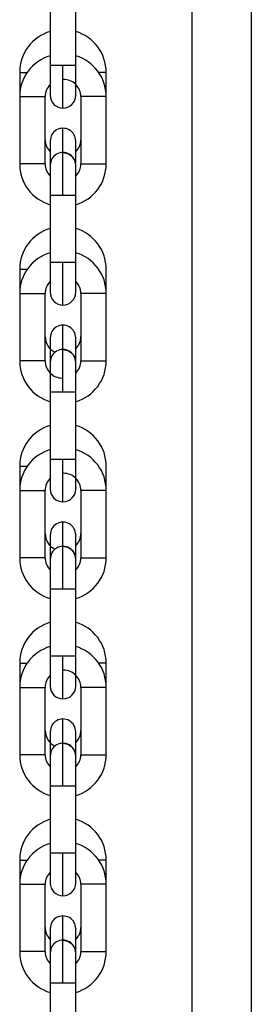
# Model space of a CAD drawing. Header units: inches. Extents: x 170 to 288, y 234 to 248.
# Tile 30 of 192: x 177.7959 to 177.8437, y 243.364 to 243.5673. Entities that reach past the tile are written whole.
import ezdxf

# ---------------------------------------------------------------- set-up
doc = ezdxf.new("R2010")
doc.units = ezdxf.units.IN
doc.header["$LTSCALE"] = 0.25
doc.header["$MEASUREMENT"] = 0
doc.layers.add('SLIM E GUIDE MOTOR LH', color=7, linetype='Continuous')

msp = doc.modelspace()

# ---------------------------------------------------------------- linework, layer by layer
at = {"layer": 'SLIM E GUIDE MOTOR LH'}
for p, q in [((177.8314172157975, 243.6477778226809), (177.8314172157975, 242.2177778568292)), ((177.8437170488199, 243.6477778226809), (177.8437170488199, 242.2177778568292)), ((177.8022403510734, 243.5717845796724), (177.8022406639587, 243.557873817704)), ((177.8074899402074, 243.5578738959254), (177.8074896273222, 243.5717846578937)), ((177.8022406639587, 243.557873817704), (177.8022406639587, 243.5517058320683)), ((177.8074899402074, 243.5517059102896), (177.8074899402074, 243.5578738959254)), ((177.7959413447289, 243.5564583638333), (177.7959413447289, 243.5514537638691)), ((177.8137892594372, 243.5514540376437), (177.8137892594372, 243.5564585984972)), ((177.7959413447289, 243.5514537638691), (177.7959416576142, 243.5375430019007)), ((177.801190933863, 243.537543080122), (177.801190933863, 243.5514538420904)), ((177.8085399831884, 243.5514539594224), (177.8085399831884, 243.537543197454)), ((177.8137895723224, 243.5375432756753), (177.8137892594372, 243.5514540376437)), ((177.8048654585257, 243.5399558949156), (177.8048654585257, 243.5449204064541)), ((177.8022409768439, 243.542295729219), (177.8022409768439, 243.5311231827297)), ((177.8074902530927, 243.5422957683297), (177.8074890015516, 243.5423794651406)), ((177.8074902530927, 243.5377980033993), (177.8074902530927, 243.5422958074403)), ((177.8074902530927, 243.531123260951), (177.8074902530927, 243.5372912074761)), ((177.8022409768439, 243.5311231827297), (177.8022412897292, 243.5172124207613)), ((177.807490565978, 243.5172124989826), (177.8074902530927, 243.531123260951)), ((177.8022412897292, 243.5172124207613), (177.8022412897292, 243.5110444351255)), ((177.807490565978, 243.5110445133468), (177.807490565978, 243.5172124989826)), ((177.7959419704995, 243.5157969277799), (177.7959419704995, 243.5107923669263)), ((177.7959419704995, 243.5157969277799), (177.7975051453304, 243.5157969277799)), ((177.8137898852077, 243.5107926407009), (177.8137898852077, 243.5157972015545)), ((177.7959419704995, 243.5107923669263), (177.7959422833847, 243.496881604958)), ((177.8011915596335, 243.4968816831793), (177.8011915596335, 243.5107924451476)), ((177.8085406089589, 243.5107925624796), (177.8085406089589, 243.4968818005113)), ((177.813790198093, 243.4968818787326), (177.8137898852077, 243.5107926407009)), ((177.8048660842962, 243.4992944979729), (177.8048660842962, 243.5042590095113)), ((177.8022416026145, 243.5016342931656), (177.8022416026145, 243.4904617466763)), ((177.8074893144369, 243.5017180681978), (177.8074908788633, 243.5016343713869)), ((177.8074908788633, 243.4904618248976), (177.8074908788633, 243.5016343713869)), ((177.8022416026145, 243.4904617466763), (177.8022419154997, 243.4765509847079)), ((177.8074911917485, 243.4765510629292), (177.8074908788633, 243.4904618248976)), ((177.8022419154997, 243.4765509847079), (177.8022419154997, 243.4703829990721)), ((177.8074911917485, 243.4703830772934), (177.8074911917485, 243.4765510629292)), ((177.79594259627, 243.4751355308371), (177.79594259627, 243.4701309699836)), ((177.8137905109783, 243.4701312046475), (177.8137905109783, 243.4751358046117)), ((177.79594259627, 243.4701309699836), (177.7959429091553, 243.4562202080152)), ((177.8011921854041, 243.4562202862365), (177.8011921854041, 243.4701310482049)), ((177.8085412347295, 243.4701311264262), (177.8085412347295, 243.4562203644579)), ((177.8137908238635, 243.4562204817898), (177.8137905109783, 243.4701312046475)), ((177.8048667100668, 243.4586331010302), (177.8048667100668, 243.4635976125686)), ((177.802242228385, 243.4605033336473), (177.802242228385, 243.4498003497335)), ((177.8074899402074, 243.4610566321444), (177.8074915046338, 243.4609729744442)), ((177.8074915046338, 243.4498004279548), (177.8074915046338, 243.4609729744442)), ((177.802242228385, 243.4498003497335), (177.8022425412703, 243.4358895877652)), ((177.8074918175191, 243.4358896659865), (177.8074915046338, 243.4498004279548)), ((177.8022425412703, 243.4358895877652), (177.8022425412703, 243.4297216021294)), ((177.8074918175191, 243.4297216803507), (177.8074918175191, 243.4358896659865)), ((177.7959432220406, 243.4344740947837), (177.7959432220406, 243.4294695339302)), ((177.7959432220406, 243.4344740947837), (177.7975063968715, 243.4344740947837)), ((177.8137911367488, 243.4294698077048), (177.8137911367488, 243.4344743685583)), ((177.7959432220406, 243.4294695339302), (177.7959435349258, 243.4155587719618)), ((177.8011928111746, 243.4155588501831), (177.8011928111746, 243.4294696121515)), ((177.8085418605, 243.4294697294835), (177.8085418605, 243.4155589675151)), ((177.8137914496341, 243.4155590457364), (177.8137911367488, 243.4294698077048)), ((177.8048673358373, 243.4125037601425), (177.8048673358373, 243.4229361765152)), ((177.8074921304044, 243.4203115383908), (177.807490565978, 243.4203952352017)), ((177.8074921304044, 243.4091389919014), (177.8074921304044, 243.4203115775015)), ((177.8022428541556, 243.4185048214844), (177.8022428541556, 243.4091389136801)), ((177.8022428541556, 243.4091389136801), (177.8022431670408, 243.3952281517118)), ((177.8074924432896, 243.3952282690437), (177.8074921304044, 243.4091389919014)), ((177.8022431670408, 243.3952281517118), (177.8022431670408, 243.3890602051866)), ((177.8074924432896, 243.389060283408), (177.8074924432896, 243.3952282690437)), ((177.7959438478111, 243.393812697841), (177.7959438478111, 243.3888081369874)), ((177.8137917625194, 243.3888084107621), (177.8137917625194, 243.3938129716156)), ((177.7959438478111, 243.3888081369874), (177.7959441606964, 243.3748973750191)), ((177.8011934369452, 243.3748974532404), (177.8011934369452, 243.3888082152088)), ((177.8085424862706, 243.3888083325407), (177.8085424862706, 243.3748975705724)), ((177.8137920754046, 243.3748976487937), (177.8137917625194, 243.3888084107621)), ((177.8048679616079, 243.377310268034), (177.8048679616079, 243.3822747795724)), ((177.8074911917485, 243.3797338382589), (177.8074927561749, 243.3796501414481)), ((177.8074927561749, 243.3684775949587), (177.8074927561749, 243.3796501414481)), ((177.8022434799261, 243.376908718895), (177.8022434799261, 243.3684775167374)), ((177.8022434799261, 243.3684775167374), (177.8022437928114, 243.354566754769)), ((177.8074930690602, 243.3545668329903), (177.8074927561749, 243.3684775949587))]:
    msp.add_line(p, q, dxfattribs=at)
at = {"layer": 'SLIM E GUIDE MOTOR LH', "flags": 128}
for points in [[(177.8058698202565, 243.5578738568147), (177.8038607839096, 243.5578738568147), (177.8030094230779, 243.557873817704), (177.8022406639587, 243.557873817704)], [(177.8048654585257, 243.5490811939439), (177.8048654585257, 243.5561585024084), (177.8048651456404, 243.5578738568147)], [(177.8074899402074, 243.5578738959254), (177.8067211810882, 243.5578738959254), (177.8058698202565, 243.5578738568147)], [(177.7959413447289, 243.5564583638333), (177.7961412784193, 243.5564583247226), (177.7975045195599, 243.5564583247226)], [(177.8137892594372, 243.5564585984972), (177.8135893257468, 243.5564585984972), (177.8130205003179, 243.5564585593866), (177.8122260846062, 243.5564585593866)], [(177.7959413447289, 243.5514537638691), (177.7961412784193, 243.5514537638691), (177.7967101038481, 243.5514538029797), (177.798566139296, 243.5514538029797), (177.7995705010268, 243.5514538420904), (177.801190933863, 243.5514538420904)], [(177.8137892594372, 243.5514540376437), (177.8121691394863, 243.5514540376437), (177.8111644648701, 243.551453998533), (177.8093087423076, 243.551453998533), (177.8087396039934, 243.5514539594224), (177.8085399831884, 243.5514539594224)], [(177.804865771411, 243.5311232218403), (177.804865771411, 243.5344879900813), (177.8048654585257, 243.5360081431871), (177.8048654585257, 243.5399158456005)], [(177.8048654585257, 243.5399158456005), (177.8058698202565, 243.5397160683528), (177.8067045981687, 243.5391640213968)], [(177.801190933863, 243.537543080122), (177.7995708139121, 243.537543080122), (177.7985664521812, 243.5375430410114), (177.7967104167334, 243.5375430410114), (177.7961415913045, 243.5375430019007), (177.7959416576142, 243.5375430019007)], [(177.8085399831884, 243.537543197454), (177.8087399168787, 243.537543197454), (177.8093087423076, 243.5375432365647), (177.8111647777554, 243.5375432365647), (177.8121691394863, 243.5375432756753), (177.8137895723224, 243.5375432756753)], [(177.8022409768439, 243.5311231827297), (177.8038614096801, 243.5311231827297), (177.804865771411, 243.5311232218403)], [(177.804865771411, 243.5311232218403), (177.8067214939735, 243.5311232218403), (177.8072906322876, 243.531123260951), (177.8074902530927, 243.531123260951)], [(177.804865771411, 243.517212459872), (177.8038614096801, 243.5172124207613), (177.8022412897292, 243.5172124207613)], [(177.807490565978, 243.5172124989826), (177.8072906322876, 243.5172124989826), (177.8067218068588, 243.517212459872), (177.804865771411, 243.517212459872)], [(177.8048660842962, 243.5084197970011), (177.8048660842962, 243.5138476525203), (177.804865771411, 243.515497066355), (177.804865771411, 243.517212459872)], [(177.7959419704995, 243.5107923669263), (177.7967107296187, 243.5107923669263), (177.7975624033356, 243.510792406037), (177.7995711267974, 243.510792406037), (177.8004228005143, 243.5107924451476), (177.8011915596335, 243.5107924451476)], [(177.8137898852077, 243.5107926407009), (177.8130211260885, 243.5107926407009), (177.8121697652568, 243.5107926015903), (177.8111650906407, 243.5107926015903), (177.8101607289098, 243.5107925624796), (177.8085406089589, 243.5107925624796)], [(177.8048663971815, 243.4904617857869), (177.8048663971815, 243.4938265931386), (177.8048660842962, 243.4953467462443), (177.8048660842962, 243.4992544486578)], [(177.8048660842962, 243.4992544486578), (177.8058704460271, 243.4990546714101), (177.8067052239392, 243.4985025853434)], [(177.8011915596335, 243.4968816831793), (177.8004228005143, 243.4968816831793), (177.7995714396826, 243.4968816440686), (177.7975627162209, 243.4968816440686), (177.796711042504, 243.496881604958), (177.7959422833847, 243.496881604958)], [(177.8085406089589, 243.4968818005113), (177.8101610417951, 243.4968818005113), (177.811165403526, 243.4968818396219), (177.8121697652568, 243.4968818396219), (177.8130214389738, 243.4968818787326), (177.813790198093, 243.4968818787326)], [(177.8022416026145, 243.4904617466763), (177.8024415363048, 243.4904617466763), (177.8030103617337, 243.4904617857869), (177.8048663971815, 243.4904617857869)], [(177.8048663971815, 243.4904617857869), (177.8058707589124, 243.4904618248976), (177.8074908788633, 243.4904618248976)], [(177.8048663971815, 243.4765510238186), (177.803010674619, 243.4765510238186), (177.8024415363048, 243.4765509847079), (177.8022419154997, 243.4765509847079)], [(177.8074911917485, 243.4765510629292), (177.8058710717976, 243.4765510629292), (177.8048663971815, 243.4765510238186)], [(177.8048667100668, 243.4677584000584), (177.8048667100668, 243.4731862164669), (177.8048663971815, 243.4748356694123), (177.8048663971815, 243.4765510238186)], [(177.79594259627, 243.4751355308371), (177.7961425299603, 243.4751354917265), (177.797505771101, 243.4751354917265)], [(177.79594259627, 243.4701309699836), (177.7975630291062, 243.4701309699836), (177.7985673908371, 243.4701310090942), (177.8004234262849, 243.4701310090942), (177.8009922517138, 243.4701310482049), (177.8011921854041, 243.4701310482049)], [(177.8137905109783, 243.4701312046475), (177.8121700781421, 243.4701312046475), (177.8111657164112, 243.4701311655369), (177.8087408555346, 243.4701311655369), (177.8085412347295, 243.4701311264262)], [(177.8022419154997, 243.4609728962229), (177.8022419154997, 243.4608543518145), (177.802242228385, 243.4605033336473)], [(177.804867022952, 243.4498003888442), (177.804867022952, 243.4515157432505), (177.8048667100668, 243.4531651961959), (177.8048667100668, 243.458593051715)], [(177.8048667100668, 243.458593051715), (177.8058710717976, 243.4583932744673), (177.8067055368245, 243.4578411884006)], [(177.8011921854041, 243.4562202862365), (177.800992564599, 243.4562202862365), (177.8004234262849, 243.4562202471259), (177.7985677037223, 243.4562202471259), (177.7975630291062, 243.4562202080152), (177.7959429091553, 243.4562202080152)], [(177.8085412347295, 243.4562203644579), (177.8087411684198, 243.4562204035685), (177.8111660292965, 243.4562204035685), (177.8121703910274, 243.4562204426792), (177.8135908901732, 243.4562204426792), (177.8137908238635, 243.4562204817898)], [(177.802242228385, 243.4498003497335), (177.8038623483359, 243.4498003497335), (177.804867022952, 243.4498003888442)], [(177.804867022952, 243.4498003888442), (177.8058713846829, 243.4498003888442), (177.8067227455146, 243.4498004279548), (177.8074915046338, 243.4498004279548)], [(177.804867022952, 243.4358896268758), (177.8038626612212, 243.4358895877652), (177.8022425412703, 243.4358895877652)], [(177.8074918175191, 243.4358896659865), (177.8067230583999, 243.4358896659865), (177.8058713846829, 243.4358896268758), (177.804867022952, 243.4358896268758)], [(177.8048673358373, 243.427096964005), (177.8048673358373, 243.4310047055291), (177.804867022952, 243.4325248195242), (177.804867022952, 243.4358896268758)], [(177.8137911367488, 243.4344743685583), (177.8135912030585, 243.4344743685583), (177.8130223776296, 243.4344743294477), (177.8122279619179, 243.4344743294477)], [(177.7959432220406, 243.4294695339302), (177.7961431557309, 243.4294695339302), (177.7967119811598, 243.4294695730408), (177.7985680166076, 243.4294695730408), (177.7995723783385, 243.4294696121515), (177.8011928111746, 243.4294696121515)], [(177.8137911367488, 243.4294698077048), (177.8130223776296, 243.4294698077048), (177.8121707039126, 243.4294697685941), (177.8101619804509, 243.4294697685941), (177.8093106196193, 243.4294697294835), (177.8085418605, 243.4294697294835)], [(177.8022425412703, 243.4203114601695), (177.8022425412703, 243.4192718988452), (177.8022428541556, 243.4185048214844)], [(177.8048673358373, 243.4179316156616), (177.8058716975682, 243.4177318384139), (177.806706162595, 243.4171797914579)], [(177.8011928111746, 243.4155588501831), (177.7995726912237, 243.4155588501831), (177.7985683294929, 243.4155588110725), (177.7967122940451, 243.4155588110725), (177.7961434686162, 243.4155587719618), (177.7959435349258, 243.4155587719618)], [(177.8085418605, 243.4155589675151), (177.8093106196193, 243.4155589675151), (177.8101622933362, 243.4155590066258), (177.8111666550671, 243.4155590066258), (177.8121710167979, 243.4155590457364), (177.8137914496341, 243.4155590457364)], [(177.8048676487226, 243.4091389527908), (177.8048676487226, 243.4108543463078), (177.8048673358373, 243.4125037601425)], [(177.8022428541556, 243.4091389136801), (177.8024427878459, 243.4091389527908), (177.8048676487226, 243.4091389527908)], [(177.8048676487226, 243.4091389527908), (177.8058720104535, 243.4091389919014), (177.8074921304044, 243.4091389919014)], [(177.8048676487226, 243.3952282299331), (177.8038632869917, 243.3952281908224), (177.8024427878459, 243.3952281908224), (177.8022431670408, 243.3952281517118)], [(177.8074924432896, 243.3952282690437), (177.8072925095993, 243.3952282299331), (177.8048676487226, 243.3952282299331)], [(177.8048679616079, 243.3864355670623), (177.8048679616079, 243.3890108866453), (177.8048676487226, 243.3903432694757), (177.8048676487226, 243.3952282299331)], [(177.7959438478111, 243.393812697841), (177.7961437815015, 243.393812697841), (177.7967126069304, 243.3938126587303), (177.7975070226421, 243.3938126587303)], [(177.8137917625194, 243.3938129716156), (177.813591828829, 243.3938129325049), (177.8130230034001, 243.3938129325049), (177.8122285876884, 243.3938128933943)], [(177.7959438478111, 243.3888081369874), (177.7975642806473, 243.3888081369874), (177.7985686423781, 243.3888081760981), (177.799573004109, 243.3888081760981), (177.800424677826, 243.3888082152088), (177.8011934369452, 243.3888082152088)], [(177.8137917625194, 243.3888084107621), (177.813591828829, 243.3888084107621), (177.8130230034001, 243.3888083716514), (177.8111669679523, 243.3888083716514), (177.8101626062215, 243.3888083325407), (177.8085424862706, 243.3888083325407)], [(177.8022431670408, 243.3796500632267), (177.8022431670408, 243.3778434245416), (177.8022434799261, 243.376908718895)], [(177.8048682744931, 243.368477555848), (177.8048679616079, 243.3701929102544), (177.8048679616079, 243.3772702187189)], [(177.8048679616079, 243.3772702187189), (177.8058723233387, 243.3770704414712), (177.8067067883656, 243.3765183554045)], [(177.8011934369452, 243.3748974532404), (177.800424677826, 243.3748974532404), (177.7995733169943, 243.3748974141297), (177.7975642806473, 243.3748974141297), (177.7967129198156, 243.3748973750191), (177.7959441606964, 243.3748973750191)], [(177.8085424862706, 243.3748975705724), (177.8101629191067, 243.3748975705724), (177.8111672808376, 243.374897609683), (177.8130233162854, 243.374897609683), (177.8135921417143, 243.3748976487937), (177.8137920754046, 243.3748976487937)], [(177.8022434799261, 243.3684775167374), (177.8030122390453, 243.3684775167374), (177.803863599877, 243.368477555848), (177.805872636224, 243.368477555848)], [(177.805872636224, 243.368477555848), (177.8067239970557, 243.3684775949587), (177.8074927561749, 243.3684775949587)]]:
    msp.add_lwpolyline(points, dxfattribs=at)
at = {"layer": 'SLIM E GUIDE MOTOR LH'}
for centre, radius, start, end in [((177.8047340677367, 243.5564584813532), 0.00879265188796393, 106.4749727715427, 180.0008626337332), ((177.8049965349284, 243.5564584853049), 0.008792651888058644, 0.0008626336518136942, 73.52675272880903), ((177.8047341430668, 243.5514539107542), 0.008792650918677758, 106.4749745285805, 180.0008626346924), ((177.8049966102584, 243.5514539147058), 0.008792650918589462, 0.0008626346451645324, 73.5267507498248), ((177.8047341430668, 243.5514539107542), 0.003543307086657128, 134.7257757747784, 180.0008626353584), ((177.8049966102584, 243.5514539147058), 0.00354330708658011, 0.0008626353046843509, 90.000862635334), ((177.804865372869, 243.551705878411), 0.002624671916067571, 180.0008626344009, 0.0008418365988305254), ((177.8048655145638, 243.5422957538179), 0.002624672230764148, 0.0008626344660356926, 180.0008792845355), ((177.8047342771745, 243.5425477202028), 0.003543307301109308, 180.0008626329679, 225.2768321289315), ((177.8049967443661, 243.5425477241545), 0.003543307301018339, 314.7244551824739, 0.0008626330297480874), ((177.8048655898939, 243.5372911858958), 0.002624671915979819, 0.0008626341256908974, 180.0008792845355), ((177.8047343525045, 243.5375431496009), 0.008792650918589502, 180.0008626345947, 253.526750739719), ((177.8047343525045, 243.5375431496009), 0.003543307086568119, 180.0008626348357, 225.2779289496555), ((177.8048655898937, 243.5372911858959), 0.00262467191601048, 0.0008626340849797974, 45.52417337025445), ((177.8049968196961, 243.5375431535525), 0.003543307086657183, 314.7272301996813, 0.0008626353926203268), ((177.8049968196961, 243.5375431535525), 0.008792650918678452, 286.4749745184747, 0.0008626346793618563), ((177.8047346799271, 243.5157970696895), 0.00879265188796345, 106.4749727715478, 180.0008626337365), ((177.8049971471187, 243.5157970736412), 0.008792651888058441, 0.0008626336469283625, 73.52675272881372), ((177.8047347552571, 243.510792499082), 0.00879265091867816, 106.4749745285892, 180.0008626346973), ((177.8049972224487, 243.5107925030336), 0.00879265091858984, 0.0008626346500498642, 73.52675074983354), ((177.8047347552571, 243.510792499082), 0.00354330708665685, 134.725775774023, 180.0008626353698), ((177.8049972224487, 243.5107925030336), 0.003543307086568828, 0.0008626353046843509, 45.27548830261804), ((177.8048659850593, 243.5110444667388), 0.002624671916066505, 180.0008626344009, 0.0008418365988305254), ((177.8048661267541, 243.5016343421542), 0.002624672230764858, 0.0008626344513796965, 180.0008792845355), ((177.8047348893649, 243.5018863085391), 0.00354330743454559, 180.0008626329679, 244.81695357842), ((177.8049973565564, 243.5018863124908), 0.003543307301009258, 314.7257723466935, 0.0008626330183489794), ((177.8048662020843, 243.4966297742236), 0.002624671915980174, 0.0008626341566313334, 180.0008792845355), ((177.8047349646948, 243.4968817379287), 0.008792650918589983, 180.0008626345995, 253.5267507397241), ((177.8047349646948, 243.4968817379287), 0.003543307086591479, 180.0008626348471, 270.000862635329), ((177.804866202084, 243.4966297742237), 0.002624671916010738, 0.0008626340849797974, 45.52417337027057), ((177.8049974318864, 243.4968817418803), 0.003543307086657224, 314.7270167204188, 0.0008626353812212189), ((177.8049974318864, 243.4968817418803), 0.008792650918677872, 286.4749745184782, 0.000862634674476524), ((177.8047352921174, 243.4751356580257), 0.00879265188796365, 106.4749727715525, 180.0008626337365), ((177.804997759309, 243.4751356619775), 0.008792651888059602, 0.0008626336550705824, 73.5267527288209), ((177.8047353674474, 243.4701310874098), 0.008792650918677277, 106.4749745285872, 180.0008626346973), ((177.804997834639, 243.4701310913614), 0.008792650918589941, 0.0008626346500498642, 73.52675074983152), ((177.8047353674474, 243.4701310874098), 0.00354330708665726, 134.7249923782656, 180.0008626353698), ((177.804997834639, 243.4701310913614), 0.00354330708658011, 0.0008626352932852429, 90.000862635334), ((177.8048665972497, 243.4703830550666), 0.002624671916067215, 180.0008626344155, 0.0008418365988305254), ((177.8048667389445, 243.4609729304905), 0.002624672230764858, 0.0008626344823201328, 180.0008792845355), ((177.8047355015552, 243.4612248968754), 0.003543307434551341, 180.0008626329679, 244.8179237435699), ((177.8049979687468, 243.4612249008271), 0.003543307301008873, 314.7257723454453, 0.0008626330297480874), ((177.8048668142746, 243.4559683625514), 0.00262467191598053, 0.0008626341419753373, 180.0008792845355), ((177.8047355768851, 243.4562203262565), 0.008792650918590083, 180.0008626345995, 253.5267507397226), ((177.8047355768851, 243.4562203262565), 0.003543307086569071, 180.0008626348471, 225.2769137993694), ((177.8048668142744, 243.4559683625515), 0.002624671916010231, 0.0008626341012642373, 45.52417337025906), ((177.8049980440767, 243.4562203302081), 0.003543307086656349, 314.7257757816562, 0.0008626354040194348), ((177.8049980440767, 243.4562203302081), 0.00879265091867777, 286.4749745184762, 0.0008626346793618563), ((177.8047359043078, 243.434474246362), 0.008792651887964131, 106.4749727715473, 180.0008626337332), ((177.8049983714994, 243.4344742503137), 0.008792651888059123, 0.0008626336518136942, 73.52675272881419), ((177.8047359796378, 243.4294696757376), 0.00879265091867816, 106.4749745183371, 180.0008626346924), ((177.8049984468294, 243.4294696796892), 0.008792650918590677, 0.0008626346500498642, 73.5267507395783), ((177.8047359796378, 243.4294696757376), 0.003543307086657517, 134.7245462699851, 180.0008626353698), ((177.8049984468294, 243.4294696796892), 0.00354330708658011, 0.0008626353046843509, 90.0008626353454), ((177.80486720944, 243.4297216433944), 0.002624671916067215, 180.0008626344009, 0.0008418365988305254), ((177.8048673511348, 243.4203115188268), 0.002624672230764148, 0.0008626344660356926, 180.0008792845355), ((177.8047361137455, 243.4205634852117), 0.003543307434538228, 180.0008626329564, 244.8156209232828), ((177.8049985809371, 243.4205634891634), 0.003543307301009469, 314.7257723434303, 0.0008626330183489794), ((177.8048674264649, 243.4153069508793), 0.00262467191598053, 0.0008626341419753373, 180.0008792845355), ((177.8047361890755, 243.4155589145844), 0.008792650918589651, 180.0008626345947, 253.5267507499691), ((177.8047361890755, 243.4155589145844), 0.003543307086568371, 180.0008626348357, 225.277556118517), ((177.8048674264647, 243.4153069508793), 0.00262467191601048, 0.0008626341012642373, 45.52417337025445), ((177.8049986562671, 243.4155589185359), 0.003543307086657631, 314.7267830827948, 0.0008626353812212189), ((177.8049986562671, 243.4155589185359), 0.008792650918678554, 286.4749745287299, 0.000862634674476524), ((177.8047365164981, 243.3938128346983), 0.008792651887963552, 106.4749727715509, 180.0008626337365), ((177.8049989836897, 243.39381283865), 0.008792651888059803, 0.0008626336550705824, 73.52675272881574), ((177.8047365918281, 243.3888082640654), 0.008792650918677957, 106.4749745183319, 180.0008626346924), ((177.8049990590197, 243.388808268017), 0.008792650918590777, 0.0008626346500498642, 73.52675073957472), ((177.8047365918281, 243.3888082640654), 0.00354330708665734, 134.7257757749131, 180.0008626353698), ((177.8049990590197, 243.388808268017), 0.003543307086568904, 0.0008626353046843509, 45.27532079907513), ((177.8048678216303, 243.3890602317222), 0.002624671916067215, 180.0008626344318, 0.0008418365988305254), ((177.8048679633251, 243.379650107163), 0.002624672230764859, 0.0008626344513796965, 180.0008792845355), ((177.8047367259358, 243.379902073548), 0.003543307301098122, 180.0008626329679, 225.275275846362), ((177.8049991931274, 243.3799020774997), 0.003543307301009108, 314.7257723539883, 0.0008626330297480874), ((177.8048680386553, 243.3746455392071), 0.00262467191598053, 0.0008626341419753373, 180.0008792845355), ((177.8047368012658, 243.3748975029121), 0.00879265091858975, 180.0008626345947, 253.5267507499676), ((177.8047368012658, 243.3748975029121), 0.00354330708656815, 180.0008626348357, 225.2770533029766), ((177.804868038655, 243.3746455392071), 0.002624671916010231, 0.0008626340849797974, 45.52417337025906), ((177.8049992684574, 243.3748975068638), 0.003543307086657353, 314.725775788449, 0.0008626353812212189), ((177.8049992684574, 243.3748975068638), 0.008792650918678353, 286.4749745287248, 0.000862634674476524)]:
    msp.add_arc(centre, radius, start, end, dxfattribs=at)

doc.saveas('drawing.dxf')
